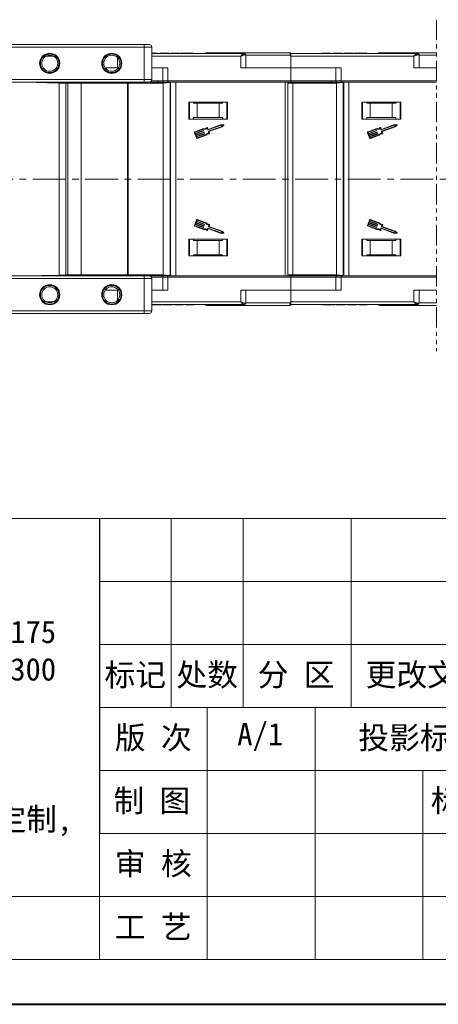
# Model space of a CAD drawing. Header units: millimetres. Extents: x 3698 to 5159, y 261 to 1294.
# Tile 13 of 46: x 4484 to 4646, y 261 to 641. Entities that reach past the tile are written whole.
import ezdxf

# ---------------------------------------------------------------- set-up
doc = ezdxf.new("R2010")
doc.units = ezdxf.units.MM
doc.linetypes.add('CENTERX2', pattern=[20.32, 12.7, -2.54, 2.54, -2.54])
doc.linetypes.add('PHANTOM2', pattern=[31.75, 15.875, -3.175, 3.175, -3.175, 3.175, -3.175])
doc.layers.add('标注线', color=7, linetype='Continuous', lineweight=15)
doc.styles.add('样式 6', font='仿宋_GB2312.ttf')

msp = doc.modelspace()

# ---------------------------------------------------------------- linework, layer by layer
at = {"color": 3, "linetype": 'PHANTOM2', "lineweight": 9, "ltscale": 0.5}
msp.add_line((4645.581, 641.483), (4645.58, 513.296), dxfattribs=at)
at = {"color": 7, "linetype": 'Continuous', "lineweight": 15}
for p, q in [((4532.425, 631.871), (4479.885, 631.871)), ((4479.885, 630.871), (4532.425, 630.871)), ((4532.425, 630.871), (4532.425, 631.871)), ((4532.425, 630.871), (4532.425, 618.371)), ((4535.425, 630.871), (4532.425, 630.871)), ((4535.425, 618.371), (4535.425, 630.871)), ((4570.912, 628.371), (4535.425, 628.371)), ((4535.878, 628.371), (4535.878, 628.571)), ((4537.429, 628.371), (4537.429, 628.571)), ((4537.539, 628.371), (4537.539, 628.571)), ((4538.564, 628.371), (4538.564, 628.571)), ((4539.526, 628.571), (4538.564, 628.571)), ((4539.526, 628.571), (4539.526, 628.371)), ((4541.641, 628.571), (4539.526, 628.571)), ((4541.641, 628.371), (4541.641, 628.571)), ((4541.962, 628.571), (4541.641, 628.571)), ((4541.962, 628.371), (4541.962, 628.571)), ((4546.321, 628.571), (4542.795, 628.571)), ((4542.795, 628.371), (4542.795, 628.571)), ((4546.321, 628.571), (4546.321, 628.371)), ((4546.833, 628.371), (4546.833, 628.571)), ((4549.212, 628.571), (4549.212, 628.371)), ((4551.577, 628.371), (4551.577, 628.571)), ((4588.855, 628.721), (4588.855, 628.721)), ((4637.912, 628.371), (4589.205, 628.371)), ((4601.333, 628.371), (4601.333, 628.571)), ((4602.878, 628.371), (4602.878, 628.571)), ((4604.429, 628.371), (4604.429, 628.571)), ((4604.539, 628.371), (4604.539, 628.571)), ((4606.526, 628.571), (4605.564, 628.571)), ((4605.564, 628.371), (4605.564, 628.571)), ((4606.526, 628.571), (4606.526, 628.371)), ((4608.641, 628.571), (4606.526, 628.571)), ((4608.641, 628.371), (4608.641, 628.571)), ((4608.962, 628.571), (4608.641, 628.571)), ((4608.962, 628.371), (4608.962, 628.571)), ((4613.321, 628.571), (4609.795, 628.571)), ((4609.795, 628.371), (4609.795, 628.571)), ((4613.321, 628.571), (4613.321, 628.371)), ((4613.833, 628.371), (4613.833, 628.571)), ((4616.212, 628.571), (4616.212, 628.371)), ((4618.577, 628.371), (4618.577, 628.571)), ((4494.495, 627.371), (4497.356, 627.371)), ((4522.205, 622.871), (4522.205, 626.722)), ((4535.425, 627.371), (4569.794, 627.371)), ((4569.794, 627.371), (4569.794, 622.871)), ((4571.794, 627.871), (4571.284, 627.871)), ((4571.794, 622.871), (4571.794, 627.871)), ((4588.971, 627.721), (4571.794, 627.721)), ((4589.205, 627.371), (4588.971, 627.721)), ((4589.205, 627.371), (4636.794, 627.371)), ((4589.205, 622.871), (4589.205, 627.371)), ((4636.794, 627.371), (4636.794, 622.871)), ((4638.794, 627.871), (4638.284, 627.871)), ((4638.794, 622.871), (4638.794, 627.871)), ((4645.581, 627.721), (4638.794, 627.721)), ((4517.367, 622.871), (4522.205, 622.871)), ((4522.484, 622.871), (4522.205, 622.871)), ((4522.205, 622.871), (4522.205, 622.521)), ((4541.617, 622.871), (4535.425, 622.871)), ((4539.617, 622.871), (4539.617, 617.871)), ((4541.617, 617.871), (4541.617, 622.871)), ((4569.794, 622.871), (4589.205, 622.871)), ((4608.617, 622.871), (4589.205, 622.871)), ((4589.205, 622.871), (4589.205, 617.871)), ((4606.617, 622.871), (4606.617, 617.871)), ((4608.617, 617.871), (4608.617, 622.871)), ((4636.794, 622.871), (4645.581, 622.871)), ((4532.425, 618.371), (4441.425, 618.371)), ((4532.425, 617.371), (4441.425, 617.371)), ((4486.166, 617.371), (4499.575, 616.995)), ((4486.988, 617.348), (4486.988, 617.371)), ((4487.466, 617.371), (4487.488, 617.369)), ((4487.668, 617.352), (4487.488, 617.369)), ((4487.488, 617.334), (4487.488, 617.369)), ((4488.022, 617.319), (4487.668, 617.352)), ((4487.668, 617.352), (4487.668, 617.329)), ((4499.575, 616.995), (4499.575, 579.871)), ((4502.187, 616.921), (4499.575, 616.995)), ((4502.187, 579.871), (4502.187, 616.921)), ((4502.187, 616.921), (4502.933, 616.921)), ((4502.933, 616.921), (4502.933, 579.871)), ((4508.035, 616.921), (4502.933, 616.921)), ((4508.035, 579.871), (4508.035, 616.921)), ((4526.071, 616.921), (4508.035, 616.921)), ((4519.996, 617.371), (4519.996, 616.921)), ((4520.996, 616.921), (4520.996, 617.371)), ((4526.071, 579.871), (4526.071, 616.921)), ((4526.3, 616.921), (4526.071, 616.921)), ((4526.3, 579.871), (4526.3, 616.921)), ((4539.866, 616.921), (4526.3, 616.921)), ((4527.696, 616.921), (4527.696, 617.371)), ((4527.996, 616.921), (4527.996, 617.371)), ((4531.81, 616.974), (4529.944, 616.921)), ((4531.81, 616.974), (4532.556, 616.995)), ((4531.81, 616.921), (4531.81, 616.974)), ((4535.425, 618.371), (4532.425, 618.371)), ((4532.425, 617.371), (4532.425, 618.371)), ((4544.109, 617.319), (4532.556, 616.995)), ((4532.556, 616.995), (4532.556, 616.921)), ((4539.617, 617.871), (4535.291, 617.871)), ((4541.617, 617.871), (4539.617, 617.871)), ((4542.465, 617.165), (4539.866, 616.921)), ((4539.866, 579.871), (4539.866, 616.921)), ((4589.205, 617.871), (4541.617, 617.871)), ((4541.617, 617.871), (4541.617, 617.371)), ((4541.617, 617.371), (4589.205, 617.371)), ((4542.667, 617.184), (4542.465, 617.165)), ((4542.465, 617.165), (4542.465, 579.871)), ((4544.665, 617.371), (4542.667, 617.184)), ((4542.667, 617.184), (4542.667, 579.871)), ((4544.665, 579.871), (4544.665, 617.371)), ((4586.996, 617.371), (4586.996, 579.871)), ((4587.996, 579.871), (4587.996, 617.371)), ((4589.956, 616.921), (4587.996, 616.921)), ((4589.205, 617.871), (4589.205, 617.371)), ((4606.617, 617.871), (4589.205, 617.871)), ((4589.956, 579.871), (4589.956, 616.921)), ((4606.866, 616.921), (4589.956, 616.921)), ((4594.696, 616.921), (4594.696, 617.371)), ((4594.996, 616.921), (4594.996, 617.371)), ((4598.81, 616.974), (4596.944, 616.921)), ((4598.81, 616.974), (4599.556, 616.995)), ((4598.81, 616.921), (4598.81, 616.974)), ((4611.109, 617.319), (4599.556, 616.995)), ((4599.556, 616.995), (4599.556, 616.921)), ((4608.617, 617.871), (4606.617, 617.871)), ((4609.465, 617.165), (4606.866, 616.921)), ((4606.866, 579.871), (4606.866, 616.921)), ((4645.581, 617.871), (4608.617, 617.871)), ((4608.617, 617.871), (4608.617, 617.371)), ((4608.617, 617.371), (4645.581, 617.371)), ((4609.667, 617.184), (4609.465, 617.165)), ((4609.465, 617.165), (4609.465, 579.871)), ((4611.665, 617.371), (4609.667, 617.184)), ((4609.667, 617.184), (4609.667, 579.871)), ((4611.665, 579.871), (4611.665, 617.371)), ((4564.705, 609.571), (4549.705, 609.571)), ((4549.705, 609.571), (4549.705, 603.071)), ((4549.955, 603.071), (4549.955, 609.571)), ((4551.592, 609.171), (4551.592, 609.571)), ((4562.819, 609.571), (4562.819, 609.171)), ((4564.455, 609.571), (4564.455, 603.071)), ((4564.705, 603.071), (4564.705, 609.571)), ((4631.705, 609.571), (4616.705, 609.571)), ((4616.705, 609.571), (4616.705, 603.071)), ((4616.955, 603.071), (4616.955, 609.571)), ((4618.592, 609.171), (4618.592, 609.571)), ((4629.819, 609.571), (4629.819, 609.171)), ((4631.455, 609.571), (4631.455, 603.071)), ((4631.705, 603.071), (4631.705, 609.571)), ((4551.592, 609.171), (4552.955, 609.171)), ((4552.955, 609.171), (4552.955, 603.671)), ((4561.455, 609.171), (4552.955, 609.171)), ((4561.455, 603.671), (4561.455, 609.171)), ((4561.455, 609.171), (4562.819, 609.171)), ((4618.592, 609.171), (4619.955, 609.171)), ((4619.955, 609.171), (4619.955, 603.671)), ((4628.455, 609.171), (4619.955, 609.171)), ((4628.455, 603.671), (4628.455, 609.171)), ((4628.455, 609.171), (4629.819, 609.171)), ((4549.705, 603.071), (4564.705, 603.071)), ((4551.592, 603.671), (4551.592, 603.071)), ((4552.955, 603.671), (4551.592, 603.671)), ((4561.455, 603.671), (4552.955, 603.671)), ((4562.819, 603.671), (4561.455, 603.671)), ((4562.819, 603.071), (4562.819, 603.671)), ((4616.705, 603.071), (4631.705, 603.071)), ((4618.592, 603.671), (4618.592, 603.071)), ((4619.955, 603.671), (4618.592, 603.671)), ((4628.455, 603.671), (4619.955, 603.671)), ((4629.819, 603.671), (4628.455, 603.671)), ((4629.819, 603.071), (4629.819, 603.671)), ((4551.916, 597.793), (4552.668, 595.737)), ((4555.477, 599.385), (4552.08, 598.144)), ((4552.213, 597.513), (4552.088, 597.855)), ((4552.142, 597.972), (4555.486, 599.194)), ((4555.318, 598.647), (4552.213, 597.513)), ((4552.276, 597.341), (4555.381, 598.476)), ((4555.537, 598.048), (4552.432, 596.913)), ((4552.495, 596.742), (4555.6, 597.876)), ((4555.408, 598.534), (4555.377, 598.62)), ((4555.627, 597.935), (4555.596, 598.02)), ((4556.839, 599.517), (4557.081, 598.854)), ((4557.19, 599.088), (4556.964, 599.708)), ((4557.14, 598.827), (4562.301, 600.713)), ((4562.273, 600.897), (4557.249, 599.061)), ((4557.3, 598.255), (4557.542, 597.593)), ((4562.488, 600.199), (4557.328, 598.313)), ((4557.519, 598.189), (4562.586, 600.04)), ((4557.761, 597.526), (4557.519, 598.189)), ((4563.223, 600.848), (4562.273, 600.897)), ((4562.301, 600.713), (4562.999, 600.677)), ((4562.999, 600.677), (4562.488, 600.199)), ((4562.586, 600.04), (4563.281, 600.69)), ((4618.916, 597.793), (4619.668, 595.737)), ((4622.477, 599.385), (4619.08, 598.144)), ((4619.213, 597.513), (4619.088, 597.855)), ((4619.142, 597.972), (4622.486, 599.194)), ((4622.318, 598.647), (4619.213, 597.513)), ((4619.276, 597.341), (4622.381, 598.476)), ((4622.537, 598.048), (4619.432, 596.913)), ((4619.495, 596.742), (4622.6, 597.876)), ((4622.408, 598.534), (4622.377, 598.62)), ((4622.627, 597.935), (4622.596, 598.02)), ((4623.839, 599.517), (4624.081, 598.854)), ((4624.19, 599.088), (4623.964, 599.708)), ((4624.14, 598.827), (4629.301, 600.713)), ((4629.273, 600.897), (4624.249, 599.061)), ((4624.3, 598.255), (4624.542, 597.593)), ((4629.488, 600.199), (4624.328, 598.313)), ((4624.519, 598.189), (4629.586, 600.04)), ((4624.761, 597.526), (4624.519, 598.189)), ((4630.223, 600.848), (4629.273, 600.897)), ((4629.301, 600.713), (4629.999, 600.677)), ((4629.999, 600.677), (4629.488, 600.199)), ((4629.586, 600.04), (4630.281, 600.69)), ((4552.432, 596.913), (4552.276, 597.341)), ((4552.651, 596.313), (4552.495, 596.742)), ((4555.756, 597.448), (4552.651, 596.313)), ((4552.714, 596.142), (4555.819, 597.277)), ((4552.839, 595.799), (4552.714, 596.142)), ((4556.3, 596.967), (4552.956, 595.745)), ((4553.019, 595.574), (4556.416, 596.815)), ((4555.846, 597.335), (4555.815, 597.421)), ((4619.432, 596.913), (4619.276, 597.341)), ((4619.651, 596.313), (4619.495, 596.742)), ((4622.756, 597.448), (4619.651, 596.313)), ((4619.714, 596.142), (4622.819, 597.277)), ((4619.839, 595.799), (4619.714, 596.142)), ((4623.3, 596.967), (4619.956, 595.745)), ((4620.019, 595.574), (4623.416, 596.815)), ((4622.846, 597.335), (4622.815, 597.421)), ((4499.575, 579.871), (4499.575, 542.748)), ((4502.187, 542.821), (4502.187, 579.871)), ((4502.933, 579.871), (4502.933, 542.821)), ((4508.035, 542.821), (4508.035, 579.871)), ((4526.071, 542.821), (4526.071, 579.871)), ((4526.3, 542.821), (4526.3, 579.871)), ((4539.866, 542.821), (4539.866, 579.871)), ((4542.465, 579.871), (4542.465, 542.578)), ((4542.667, 579.871), (4542.667, 542.559)), ((4544.665, 542.371), (4544.665, 579.871)), ((4586.996, 579.871), (4586.996, 542.371)), ((4587.996, 542.371), (4587.996, 579.871)), ((4589.956, 542.821), (4589.956, 579.871)), ((4606.866, 542.821), (4606.866, 579.871)), ((4609.465, 579.871), (4609.465, 542.578)), ((4609.667, 579.871), (4609.667, 542.559)), ((4611.665, 542.371), (4611.665, 579.871)), ((4552.668, 564.006), (4551.916, 561.95)), ((4552.839, 563.943), (4552.714, 563.6)), ((4552.714, 563.6), (4555.819, 562.466)), ((4556.3, 562.776), (4552.956, 563.997)), ((4556.416, 562.928), (4553.019, 564.169)), ((4619.668, 564.006), (4618.916, 561.95)), ((4619.839, 563.943), (4619.714, 563.6)), ((4619.714, 563.6), (4622.819, 562.466)), ((4623.3, 562.776), (4619.956, 563.997)), ((4623.416, 562.928), (4620.019, 564.169)), ((4552.08, 561.599), (4555.477, 560.358)), ((4552.213, 562.23), (4552.088, 561.887)), ((4552.142, 561.77), (4555.486, 560.549)), ((4555.318, 561.095), (4552.213, 562.23)), ((4552.432, 562.83), (4552.276, 562.401)), ((4552.276, 562.401), (4555.381, 561.267)), ((4555.537, 561.695), (4552.432, 562.83)), ((4552.651, 563.429), (4552.495, 563.001)), ((4552.495, 563.001), (4555.6, 561.866)), ((4555.756, 562.295), (4552.651, 563.429)), ((4555.408, 561.208), (4555.377, 561.123)), ((4555.627, 561.808), (4555.596, 561.722)), ((4555.846, 562.408), (4555.815, 562.322)), ((4556.839, 560.226), (4557.081, 560.888)), ((4556.964, 560.034), (4557.19, 560.654)), ((4557.14, 560.915), (4562.301, 559.03)), ((4557.249, 560.681), (4562.273, 558.846)), ((4557.3, 561.488), (4557.542, 562.15)), ((4562.488, 559.544), (4557.328, 561.429)), ((4557.519, 561.554), (4557.761, 562.216)), ((4562.586, 559.702), (4557.519, 561.554)), ((4619.08, 561.599), (4622.477, 560.358)), ((4619.213, 562.23), (4619.088, 561.887)), ((4619.142, 561.77), (4622.486, 560.549)), ((4622.318, 561.095), (4619.213, 562.23)), ((4619.432, 562.83), (4619.276, 562.401)), ((4619.276, 562.401), (4622.381, 561.267)), ((4622.537, 561.695), (4619.432, 562.83)), ((4619.651, 563.429), (4619.495, 563.001)), ((4619.495, 563.001), (4622.6, 561.866)), ((4622.756, 562.295), (4619.651, 563.429)), ((4622.408, 561.208), (4622.377, 561.123)), ((4622.627, 561.808), (4622.596, 561.722)), ((4622.846, 562.408), (4622.815, 562.322)), ((4623.839, 560.226), (4624.081, 560.888)), ((4623.964, 560.034), (4624.19, 560.654)), ((4624.14, 560.915), (4629.301, 559.03)), ((4624.249, 560.681), (4629.273, 558.846)), ((4624.3, 561.488), (4624.542, 562.15)), ((4629.488, 559.544), (4624.328, 561.429)), ((4624.519, 561.554), (4624.761, 562.216)), ((4629.586, 559.702), (4624.519, 561.554)), ((4564.705, 556.671), (4549.705, 556.671)), ((4549.705, 556.671), (4549.705, 550.171)), ((4549.955, 550.171), (4549.955, 556.671)), ((4551.592, 556.671), (4551.592, 556.071)), ((4551.592, 556.071), (4552.955, 556.071)), ((4552.955, 556.071), (4552.955, 550.571)), ((4552.955, 556.071), (4561.455, 556.071)), ((4561.455, 550.571), (4561.455, 556.071)), ((4561.455, 556.071), (4562.819, 556.071)), ((4562.273, 558.846), (4563.223, 558.895)), ((4562.301, 559.03), (4562.999, 559.066)), ((4562.999, 559.066), (4562.488, 559.544)), ((4563.281, 559.052), (4562.586, 559.702)), ((4562.819, 556.071), (4562.819, 556.671)), ((4564.455, 556.671), (4564.455, 550.171)), ((4564.705, 550.171), (4564.705, 556.671)), ((4631.705, 556.671), (4616.705, 556.671)), ((4616.705, 556.671), (4616.705, 550.171)), ((4616.955, 550.171), (4616.955, 556.671)), ((4618.592, 556.671), (4618.592, 556.071)), ((4618.592, 556.071), (4619.955, 556.071)), ((4619.955, 556.071), (4619.955, 550.571)), ((4619.955, 556.071), (4628.455, 556.071)), ((4628.455, 550.571), (4628.455, 556.071)), ((4628.455, 556.071), (4629.819, 556.071)), ((4629.273, 558.846), (4630.223, 558.895)), ((4629.301, 559.03), (4629.999, 559.066)), ((4629.999, 559.066), (4629.488, 559.544)), ((4630.281, 559.052), (4629.586, 559.702)), ((4629.819, 556.071), (4629.819, 556.671)), ((4631.455, 556.671), (4631.455, 550.171)), ((4631.705, 550.171), (4631.705, 556.671)), ((4549.705, 550.171), (4564.705, 550.171)), ((4552.955, 550.571), (4551.592, 550.571)), ((4551.592, 550.171), (4551.592, 550.571)), ((4552.955, 550.571), (4561.455, 550.571)), ((4562.819, 550.571), (4561.455, 550.571)), ((4562.819, 550.571), (4562.819, 550.171)), ((4616.705, 550.171), (4631.705, 550.171)), ((4619.955, 550.571), (4618.592, 550.571)), ((4618.592, 550.171), (4618.592, 550.571)), ((4619.955, 550.571), (4628.455, 550.571)), ((4629.819, 550.571), (4628.455, 550.571)), ((4629.819, 550.571), (4629.819, 550.171)), ((4441.425, 542.371), (4532.425, 542.371)), ((4441.425, 541.371), (4532.425, 541.371)), ((4499.575, 542.748), (4486.166, 542.371)), ((4486.988, 542.371), (4486.988, 542.394)), ((4487.488, 542.373), (4487.466, 542.371)), ((4487.488, 542.373), (4487.488, 542.408)), ((4487.488, 542.373), (4487.668, 542.39)), ((4487.668, 542.39), (4488.022, 542.423)), ((4487.668, 542.413), (4487.668, 542.39)), ((4499.575, 542.748), (4502.187, 542.821)), ((4502.933, 542.821), (4502.187, 542.821)), ((4502.933, 542.821), (4508.035, 542.821)), ((4508.035, 542.821), (4526.071, 542.821)), ((4519.996, 542.821), (4519.996, 542.371)), ((4520.996, 542.371), (4520.996, 542.821)), ((4526.071, 542.821), (4526.3, 542.821)), ((4526.3, 542.821), (4539.866, 542.821)), ((4527.696, 542.371), (4527.696, 542.821)), ((4527.996, 542.371), (4527.996, 542.821)), ((4529.944, 542.821), (4531.81, 542.769)), ((4531.81, 542.769), (4531.81, 542.821)), ((4532.556, 542.748), (4531.81, 542.769)), ((4532.425, 541.371), (4532.425, 542.371)), ((4532.425, 541.371), (4532.425, 528.871)), ((4532.425, 541.371), (4535.425, 541.371)), ((4532.556, 542.821), (4532.556, 542.748)), ((4532.556, 542.748), (4544.109, 542.423)), ((4535.291, 541.871), (4539.617, 541.871)), ((4535.425, 528.871), (4535.425, 541.371)), ((4539.617, 541.871), (4539.617, 536.871)), ((4539.617, 541.871), (4541.617, 541.871)), ((4539.866, 542.821), (4542.465, 542.578)), ((4541.617, 541.871), (4541.617, 542.371)), ((4589.205, 542.371), (4541.617, 542.371)), ((4541.617, 536.871), (4541.617, 541.871)), ((4541.617, 541.871), (4589.205, 541.871)), ((4542.465, 542.578), (4542.667, 542.559)), ((4542.667, 542.559), (4544.665, 542.371)), ((4587.996, 542.821), (4589.956, 542.821)), ((4589.205, 541.871), (4589.205, 542.371)), ((4589.205, 541.871), (4589.205, 536.871)), ((4589.205, 541.871), (4606.617, 541.871)), ((4589.956, 542.821), (4606.866, 542.821)), ((4594.696, 542.371), (4594.696, 542.821)), ((4594.996, 542.371), (4594.996, 542.821)), ((4596.944, 542.821), (4598.81, 542.769)), ((4598.81, 542.769), (4598.81, 542.821)), ((4599.556, 542.748), (4598.81, 542.769)), ((4599.556, 542.821), (4599.556, 542.748)), ((4599.556, 542.748), (4611.109, 542.423)), ((4606.617, 541.871), (4606.617, 536.871)), ((4606.617, 541.871), (4608.617, 541.871)), ((4606.866, 542.821), (4609.465, 542.578)), ((4608.617, 541.871), (4608.617, 542.371)), ((4645.58, 542.371), (4608.617, 542.371)), ((4608.617, 536.871), (4608.617, 541.871)), ((4608.617, 541.871), (4645.58, 541.871)), ((4609.465, 542.578), (4609.667, 542.559)), ((4609.667, 542.559), (4611.665, 542.371)), ((4522.205, 536.871), (4517.367, 536.871)), ((4522.205, 537.222), (4522.205, 536.871)), ((4522.205, 536.871), (4522.484, 536.871)), ((4522.205, 533.021), (4522.205, 536.871)), ((4535.425, 536.871), (4541.617, 536.871)), ((4589.205, 536.871), (4569.794, 536.871)), ((4569.794, 536.871), (4569.794, 532.371)), ((4571.794, 531.871), (4571.794, 536.871)), ((4589.205, 532.371), (4589.205, 536.871)), ((4589.205, 536.871), (4608.617, 536.871)), ((4645.58, 536.871), (4636.794, 536.871)), ((4636.794, 536.871), (4636.794, 532.371)), ((4638.794, 531.871), (4638.794, 536.871)), ((4497.356, 532.371), (4494.495, 532.371)), ((4569.794, 532.371), (4535.425, 532.371)), ((4535.425, 531.371), (4570.912, 531.371)), ((4536.89, 531.371), (4536.89, 531.171)), ((4539.269, 531.171), (4539.269, 531.371)), ((4539.782, 531.171), (4539.782, 531.371)), ((4543.308, 531.171), (4539.782, 531.171)), ((4543.308, 531.371), (4543.308, 531.171)), ((4544.141, 531.171), (4544.141, 531.371)), ((4544.462, 531.171), (4544.141, 531.171)), ((4544.462, 531.171), (4544.462, 531.371)), ((4546.577, 531.171), (4544.462, 531.171)), ((4546.577, 531.171), (4546.577, 531.371)), ((4547.539, 531.171), (4546.577, 531.171)), ((4547.539, 531.371), (4547.539, 531.171)), ((4548.564, 531.371), (4548.564, 531.171)), ((4548.673, 531.371), (4548.673, 531.171)), ((4550.225, 531.371), (4550.225, 531.171)), ((4551.769, 531.171), (4551.769, 531.371)), ((4571.284, 531.871), (4571.794, 531.871)), ((4571.794, 532.021), (4588.971, 532.021)), ((4588.855, 531.021), (4588.855, 531.021)), ((4588.971, 532.021), (4589.205, 532.371)), ((4636.794, 532.371), (4589.205, 532.371)), ((4589.205, 531.373), (4589.205, 531.371)), ((4589.205, 531.371), (4637.912, 531.371)), ((4601.526, 531.371), (4601.526, 531.171)), ((4603.89, 531.371), (4603.89, 531.171)), ((4606.269, 531.171), (4606.269, 531.371)), ((4606.782, 531.171), (4606.782, 531.371)), ((4610.308, 531.171), (4606.782, 531.171)), ((4610.308, 531.371), (4610.308, 531.171)), ((4611.141, 531.171), (4611.141, 531.371)), ((4611.462, 531.171), (4611.141, 531.171)), ((4611.462, 531.171), (4611.462, 531.371)), ((4613.577, 531.171), (4611.462, 531.171)), ((4613.577, 531.171), (4613.577, 531.371)), ((4614.539, 531.171), (4613.577, 531.171)), ((4614.539, 531.371), (4614.539, 531.171)), ((4615.564, 531.371), (4615.564, 531.171)), ((4615.673, 531.371), (4615.673, 531.171)), ((4617.225, 531.371), (4617.225, 531.171)), ((4618.769, 531.171), (4618.769, 531.371)), ((4638.284, 531.871), (4638.794, 531.871)), ((4638.794, 532.021), (4645.58, 532.021)), ((4532.425, 528.871), (4479.885, 528.871)), ((4479.885, 527.871), (4532.425, 527.871)), ((4532.425, 528.871), (4535.425, 528.871)), ((4532.425, 527.871), (4532.425, 528.871))]:
    msp.add_line(p, q, dxfattribs=at)
at = {"color": 1, "linetype": 'CENTERX2', "lineweight": 13}
msp.add_line((5010.038, 579.871), (4173.987, 579.871), dxfattribs=at)
at = {"color": 7, "lineweight": 13}
for p, q in [((4362.021, 448.549), (5141.182, 448.549)), ((4515.113, 278.119), (4515.113, 448.549)), ((3784.699, 278.119), (4515.113, 278.119)), ((4515.113, 278.119), (5141.182, 278.119))]:
    msp.add_line(p, q, dxfattribs=at)
at = {"color": 7}
msp.add_line((4515.113, 448.549), (4515.113, 326.813), dxfattribs=at)
at = {"color": 7, "lineweight": 15}
for p, q in [((4542.938, 448.549), (4542.938, 375.508)), ((4570.763, 448.549), (4570.763, 375.508)), ((4612.501, 448.549), (4612.501, 375.508)), ((4515.113, 424.202), (4765.54, 424.202)), ((4515.113, 399.855), (4765.54, 399.855)), ((4515.113, 375.508), (4765.54, 375.508)), ((4556.851, 375.508), (4556.851, 278.119)), ((4598.589, 375.508), (4598.589, 278.119)), ((4515.113, 351.161), (4929.014, 351.161)), ((4640.327, 351.161), (4640.327, 278.119)), ((4515.113, 326.813), (4765.54, 326.813)), ((3784.699, 302.466), (4515.113, 302.466)), ((4515.113, 302.466), (4765.54, 302.466))]:
    msp.add_line(p, q, dxfattribs=at)
at = {"color": 7, "lineweight": 40}
msp.add_line((3697.745, 260.728), (5158.573, 260.728), dxfattribs=at)
at = {"color": 7, "linetype": 'Continuous', "lineweight": 15}
for centre, radius in [((4495.925, 624.621), 3.9), ((4519.925, 624.621), 3.9), ((4495.925, 624.621), 3.1), ((4519.925, 624.621), 3.1), ((4495.925, 535.121), 3.9), ((4495.925, 535.121), 3.1), ((4519.925, 535.121), 3.9), ((4519.925, 535.121), 3.1)]:
    msp.add_circle(centre, radius, dxfattribs=at)
for centre, radius, start, end in [((4534.425, 630.871), 1, 0, 90), ((4556.705, 627.721), 1, 90, 139.04573), ((4570.837, 627.927), 0.451, 352.91869, 80.47981), ((4571.294, 627.871), 0.5, 360, 90), ((4588.855, 628.371), 0.35, 0.00041, 90.00191), ((4623.705, 627.721), 1, 90, 139.04573), ((4637.837, 627.927), 0.451, 352.91869, 80.47981), ((4638.294, 627.871), 0.5, 360, 90), ((4624.749, 560.794), 75.89, 117.92809, 118.12821), ((4534.425, 618.371), 1, 270, 0), ((4538.134, 617.871), 0.5, 180, 270), ((4540.117, 617.871), 0.5, 180, 270), ((4605.134, 617.871), 0.5, 180, 270), ((4607.117, 617.871), 0.5, 180, 270), ((4552.173, 597.887), 0.274, 110.07046, 200.07046), ((4552.173, 597.887), 0.0912, 110.07046, 200.07046), ((4555.334, 598.604), 0.0456, 20.07046, 110.07046), ((4555.365, 598.519), 0.0456, 290.07046, 20.07046), ((4555.845, 600.689), 1.355, 254.2528, 315.58546), ((4555.845, 600.689), 1.538, 256.51116, 310.30711), ((4555.553, 598.005), 0.0456, 20.07046, 110.07046), ((4555.584, 597.919), 0.0456, 290.07046, 20.07046), ((4556.878, 599.677), 0.0912, 20.07046, 135.58546), ((4557.124, 598.87), 0.0456, 200.07046, 290.07046), ((4557.233, 599.104), 0.0456, 200.07046, 290.07046), ((4557.343, 598.27), 0.0456, 110.07046, 200.07046), ((4563.218, 600.757), 0.0912, 313.09192, 87.049), ((4619.173, 597.887), 0.274, 110.07046, 200.07046), ((4619.173, 597.887), 0.0912, 110.07046, 200.07046), ((4622.334, 598.604), 0.0456, 20.07046, 110.07046), ((4622.365, 598.519), 0.0456, 290.07046, 20.07046), ((4622.845, 600.689), 1.355, 254.2528, 315.58546), ((4622.845, 600.689), 1.538, 256.51116, 310.30711), ((4622.553, 598.005), 0.0456, 20.07046, 110.07046), ((4622.584, 597.919), 0.0456, 290.07046, 20.07046), ((4623.878, 599.677), 0.0912, 20.07046, 135.58546), ((4624.124, 598.87), 0.0456, 200.07046, 290.07046), ((4624.233, 599.104), 0.0456, 200.07046, 290.07046), ((4624.343, 598.27), 0.0456, 110.07046, 200.07046), ((4630.218, 600.757), 0.0912, 313.09192, 87.049), ((4552.925, 595.831), 0.274, 200.07046, 290.07046), ((4552.925, 595.831), 0.0912, 200.07046, 290.07046), ((4555.772, 597.405), 0.0456, 20.07046, 110.07046), ((4555.803, 597.319), 0.0456, 290.07046, 20.07046), ((4557.538, 596.055), 1.538, 89.8338, 143.62975), ((4557.538, 596.055), 1.355, 84.55545, 145.88812), ((4557.675, 597.495), 0.0912, 264.55545, 20.07046), ((4619.925, 595.831), 0.274, 200.07046, 290.07046), ((4619.925, 595.831), 0.0912, 200.07046, 290.07046), ((4622.772, 597.405), 0.0456, 20.07046, 110.07046), ((4622.803, 597.319), 0.0456, 290.07046, 20.07046), ((4624.538, 596.055), 1.538, 89.8338, 143.62975), ((4624.538, 596.055), 1.355, 84.55545, 145.88812), ((4624.675, 597.495), 0.0912, 264.55545, 20.07046), ((4552.925, 563.912), 0.274, 69.92954, 159.92954), ((4552.925, 563.912), 0.0912, 69.92954, 159.92954), ((4619.925, 563.912), 0.274, 69.92954, 159.92954), ((4619.925, 563.912), 0.0912, 69.92954, 159.92954), ((4552.173, 561.856), 0.274, 159.92954, 249.92954), ((4552.173, 561.856), 0.0912, 159.92954, 249.92954), ((4555.334, 561.138), 0.0456, 249.92954, 339.92954), ((4555.365, 561.224), 0.0456, 339.92954, 69.92954), ((4555.845, 559.053), 1.355, 44.41454, 105.7472), ((4555.845, 559.053), 1.538, 49.69289, 103.48884), ((4555.553, 561.738), 0.0456, 249.92954, 339.92954), ((4555.584, 561.824), 0.0456, 339.92954, 69.92954), ((4555.772, 562.338), 0.0456, 249.92954, 339.92954), ((4555.803, 562.423), 0.0456, 339.92954, 69.92954), ((4557.538, 563.688), 1.538, 216.37025, 270.1662), ((4557.538, 563.688), 1.355, 214.11188, 275.44455), ((4556.878, 560.066), 0.0912, 224.41454, 339.92954), ((4557.124, 560.872), 0.0456, 69.92954, 159.92954), ((4557.233, 560.639), 0.0456, 69.92954, 159.92954), ((4557.343, 561.472), 0.0456, 159.92954, 249.92954), ((4557.675, 562.248), 0.0912, 339.92954, 95.44455), ((4619.173, 561.856), 0.274, 159.92954, 249.92954), ((4619.173, 561.856), 0.0912, 159.92954, 249.92954), ((4622.334, 561.138), 0.0456, 249.92954, 339.92954), ((4622.365, 561.224), 0.0456, 339.92954, 69.92954), ((4622.845, 559.053), 1.355, 44.41454, 105.7472), ((4622.845, 559.053), 1.538, 49.69289, 103.48884), ((4622.553, 561.738), 0.0456, 249.92954, 339.92954), ((4622.584, 561.824), 0.0456, 339.92954, 69.92954), ((4622.772, 562.338), 0.0456, 249.92954, 339.92954), ((4622.803, 562.423), 0.0456, 339.92954, 69.92954), ((4624.538, 563.688), 1.538, 216.37025, 270.1662), ((4624.538, 563.688), 1.355, 214.11188, 275.44455), ((4623.878, 560.066), 0.0912, 224.41454, 339.92954), ((4624.124, 560.872), 0.0456, 69.92954, 159.92954), ((4624.233, 560.639), 0.0456, 69.92954, 159.92954), ((4624.343, 561.472), 0.0456, 159.92954, 249.92954), ((4624.675, 562.248), 0.0912, 339.92954, 95.44455), ((4563.218, 558.986), 0.0912, 272.951, 46.90808), ((4630.218, 558.986), 0.0912, 272.951, 46.90808), ((4534.425, 541.371), 1, 0, 90), ((4540.117, 541.871), 0.5, 90, 180), ((4607.117, 541.871), 0.5, 90, 180), ((4556.705, 532.021), 1, 221.2946, 270), ((4570.837, 531.816), 0.451, 279.5202, 7.08135), ((4571.294, 531.871), 0.5, 270, 360), ((4588.855, 531.371), 0.35, 269.99809, 359.99959), ((4624.749, 598.948), 75.89, 241.87179, 242.07191), ((4623.705, 532.021), 1, 221.2946, 270), ((4637.837, 531.816), 0.451, 279.5202, 7.08135), ((4638.294, 531.871), 0.5, 270, 360), ((4534.425, 528.871), 1, 270, 0)]:
    msp.add_arc(centre, radius, start, end, dxfattribs=at)
for points, knots in [([(4534.425, 631.871), (4534.399, 631.871), (4534.357, 631.871), (4534.108, 631.871), (4533.849, 631.871), (4533.531, 631.871), (4533.065, 631.871), (4532.677, 631.871), (4532.425, 631.871)], [0, 0, 0, 0, 0.2394429, 0.3698071, 0.5000001, 0.6303641, 0.7605571, 1, 1, 1, 1]), ([(4535.878, 628.571), (4535.741, 628.571), (4535.586, 628.571), (4535.443, 628.571), (4535.425, 628.571)], [0, 0, 0, 0, 0.8761012, 1, 1, 1, 1]), ([(4537.429, 628.571), (4537.375, 628.571), (4537.267, 628.571), (4536.964, 628.571), (4536.498, 628.571), (4536.112, 628.571), (4535.878, 628.571)], [0, 0, 0, 0, 0.2064605, 0.4135145, 0.6452106, 1, 1, 1, 1]), ([(4549.212, 628.571), (4549.079, 628.571), (4548.675, 628.571), (4548.015, 628.571), (4547.393, 628.571), (4546.968, 628.571), (4546.843, 628.571), (4546.835, 628.571), (4546.833, 628.571)], [0, 0, 0, 0, 0.1021706, 0.3092201, 0.51365, 0.6922749, 0.9324126, 1, 1, 1, 1]), ([(4551.577, 628.571), (4551.574, 628.571), (4551.563, 628.571), (4551.421, 628.571), (4551.03, 628.571), (4550.456, 628.571), (4549.816, 628.571), (4549.395, 628.571), (4549.212, 628.571)], [0, 0, 0, 0, 0.1018882, 0.3073435, 0.4929627, 0.6786474, 0.8607914, 1, 1, 1, 1]), ([(4588.855, 628.721), (4587.542, 628.721), (4584.876, 628.721), (4580.887, 628.721), (4577.244, 628.721), (4574.008, 628.721), (4571.183, 628.721), (4568.522, 628.721), (4565.243, 628.721), (4562.455, 628.721), (4560.253, 628.721), (4558.782, 628.721), (4557.616, 628.721), (4556.845, 628.721), (4556.751, 628.721), (4556.705, 628.721)], [0, 0, 0, 0, 0.077724, 0.157824, 0.2401354, 0.3044544, 0.368763, 0.4344301, 0.5000865, 0.631237, 0.695556, 0.7598646, 0.8421852, 0.9222831, 1, 1, 1, 1]), ([(4569.794, 627.371), (4569.9, 627.494), (4570.111, 627.739), (4570.421, 628.069), (4570.7, 628.319), (4570.844, 628.354), (4570.912, 628.371)], [0, 0, 0, 0, 0.2515188, 0.5017844, 0.7656323, 1, 1, 1, 1]), ([(4588.971, 627.721), (4588.954, 627.778), (4588.917, 627.901), (4588.888, 628.087), (4588.869, 628.269), (4588.857, 628.452), (4588.855, 628.598), (4588.854, 628.701), (4588.855, 628.714), (4588.855, 628.721)], [0, 0, 0, 0, 0.1119973, 0.2448439, 0.3691679, 0.5008987, 0.6875333, 0.8281382, 1, 1, 1, 1]), ([(4589.205, 628.371), (4589.205, 628.36), (4589.205, 628.338), (4589.205, 628.166), (4589.205, 627.981), (4589.205, 627.864), (4589.205, 627.846)], [0, 0, 0, 0, 0.3133566, 0.6267132, 0.9400698, 1, 1, 1, 1]), ([(4602.878, 628.571), (4602.744, 628.571), (4602.44, 628.571), (4601.988, 628.571), (4601.629, 628.571), (4601.375, 628.571), (4601.35, 628.571), (4601.333, 628.571)], [0, 0, 0, 0, 0.15529194, 0.35314526, 0.54324301, 0.704067, 1, 1, 1, 1]), ([(4604.429, 628.571), (4604.375, 628.571), (4604.267, 628.571), (4603.964, 628.571), (4603.498, 628.571), (4603.112, 628.571), (4602.878, 628.571)], [0, 0, 0, 0, 0.2064605, 0.4135145, 0.6452106, 1, 1, 1, 1]), ([(4616.212, 628.571), (4616.079, 628.571), (4615.675, 628.571), (4615.015, 628.571), (4614.393, 628.571), (4613.968, 628.571), (4613.843, 628.571), (4613.835, 628.571), (4613.833, 628.571)], [0, 0, 0, 0, 0.1021706, 0.3092201, 0.51365, 0.6922749, 0.9324126, 1, 1, 1, 1]), ([(4618.577, 628.571), (4618.574, 628.571), (4618.563, 628.571), (4618.421, 628.571), (4618.03, 628.571), (4617.456, 628.571), (4616.816, 628.571), (4616.395, 628.571), (4616.212, 628.571)], [0, 0, 0, 0, 0.1018882, 0.3073435, 0.4929627, 0.6786474, 0.8607914, 1, 1, 1, 1]), ([(4645.581, 628.721), (4645.045, 628.721), (4643.496, 628.721), (4641.008, 628.721), (4638.183, 628.721), (4635.522, 628.721), (4632.243, 628.721), (4629.455, 628.721), (4627.253, 628.721), (4625.782, 628.721), (4624.616, 628.721), (4623.845, 628.721), (4623.751, 628.721), (4623.705, 628.721)], [0.20657934, 0.20657934, 0.20657934, 0.20657934, 0.24013537, 0.30445442, 0.36876305, 0.43443011, 0.50008652, 0.63123697, 0.69555602, 0.75986465, 0.84218523, 0.92228307, 1, 1, 1, 1]), ([(4636.794, 627.371), (4636.9, 627.494), (4637.111, 627.739), (4637.421, 628.069), (4637.7, 628.319), (4637.844, 628.354), (4637.912, 628.371)], [0, 0, 0, 0, 0.2515188, 0.50178442, 0.76563227, 1, 1, 1, 1]), ([(4492.325, 624.621), (4492.374, 625.074), (4492.448, 625.773), (4492.897, 626.612), (4493.362, 627.184), (4493.935, 627.652), (4494.774, 628.086), (4495.925, 628.309), (4497.077, 628.086), (4497.916, 627.652), (4498.489, 627.184), (4498.954, 626.612), (4499.402, 625.773), (4499.477, 625.074), (4499.525, 624.621)], [0, 0, 0, 0, 0.1197215, 0.184837, 0.25, 0.3151155, 0.3802785, 0.5, 0.6197215, 0.684837, 0.75, 0.8151155, 0.8802785, 1, 1, 1, 1]), ([(4499.525, 624.621), (4499.477, 624.169), (4499.402, 623.47), (4498.954, 622.63), (4498.489, 622.059), (4497.916, 621.59), (4497.077, 621.156), (4495.925, 620.934), (4494.774, 621.156), (4493.935, 621.59), (4493.362, 622.058), (4492.897, 622.63), (4492.448, 623.47), (4492.374, 624.169), (4492.325, 624.621)], [0, 0, 0, 0, 0.1197215, 0.184837, 0.25, 0.3151155, 0.3802785, 0.5, 0.6197215, 0.684837, 0.75, 0.8151155, 0.8802785, 1, 1, 1, 1]), ([(4516.325, 624.621), (4516.374, 625.074), (4516.448, 625.773), (4516.897, 626.612), (4517.362, 627.184), (4517.935, 627.652), (4518.774, 628.086), (4519.925, 628.309), (4521.077, 628.086), (4521.916, 627.652), (4522.489, 627.184), (4522.954, 626.612), (4523.402, 625.773), (4523.477, 625.074), (4523.525, 624.621)], [0, 0, 0, 0, 0.1197215, 0.184837, 0.25, 0.3151155, 0.3802785, 0.5, 0.6197215, 0.684837, 0.75, 0.8151155, 0.8802785, 1, 1, 1, 1]), ([(4523.525, 624.621), (4523.477, 624.169), (4523.402, 623.47), (4522.954, 622.63), (4522.489, 622.059), (4521.916, 621.59), (4521.077, 621.156), (4519.925, 620.934), (4518.774, 621.156), (4517.935, 621.59), (4517.362, 622.058), (4516.897, 622.63), (4516.448, 623.47), (4516.374, 624.169), (4516.325, 624.621)], [0, 0, 0, 0, 0.1197215, 0.184837, 0.25, 0.3151155, 0.3802785, 0.5, 0.6197215, 0.684837, 0.75, 0.8151155, 0.8802785, 1, 1, 1, 1]), ([(4571.284, 627.871), (4571.189, 627.861), (4570.98, 627.84), (4570.481, 627.668), (4570.063, 627.488), (4569.794, 627.371)], [0, 0, 0, 0, 0.2270634, 0.5015869, 1, 1, 1, 1]), ([(4638.284, 627.871), (4638.189, 627.861), (4637.98, 627.84), (4637.481, 627.668), (4637.063, 627.488), (4636.794, 627.371)], [0, 0, 0, 0, 0.2270634, 0.5015869, 1, 1, 1, 1]), ([(4534.425, 617.371), (4534.399, 617.371), (4534.357, 617.371), (4534.108, 617.371), (4533.85, 617.371), (4533.531, 617.371), (4533.065, 617.371), (4532.677, 617.371), (4532.425, 617.371)], [0, 0, 0, 0, 0.2394429, 0.3696359, 0.4999999, 0.6301929, 0.7605571, 1, 1, 1, 1]), ([(4534.775, 617.371), (4535.65, 617.371), (4537.542, 617.371), (4539.38, 617.371), (4540.29, 617.371), (4540.304, 617.371)], [0, 0, 0, 0, 0.4587058, 0.9918697, 1, 1, 1, 1]), ([(4540.654, 617.371), (4540.696, 617.371), (4540.845, 617.371), (4541.182, 617.371), (4541.474, 617.371), (4541.617, 617.371)], [0, 0, 0, 0, 0.1658977, 0.5921255, 1, 1, 1, 1]), ([(4589.205, 617.371), (4590.547, 617.371), (4593.271, 617.371), (4597.354, 617.371), (4601.095, 617.371), (4604.396, 617.371), (4606.38, 617.371), (4607.29, 617.371), (4607.304, 617.371)], [0, 0, 0, 0, 0.210038, 0.4265898, 0.6492407, 0.8232797, 0.9973463, 1, 1, 1, 1]), ([(4607.654, 617.371), (4607.696, 617.371), (4607.845, 617.371), (4608.182, 617.371), (4608.474, 617.371), (4608.617, 617.371)], [0, 0, 0, 0, 0.1658977, 0.5921255, 1, 1, 1, 1]), ([(4532.425, 542.371), (4532.677, 542.371), (4533.065, 542.371), (4533.531, 542.371), (4533.849, 542.371), (4534.108, 542.371), (4534.357, 542.371), (4534.399, 542.371), (4534.425, 542.371)], [0, 0, 0, 0, 0.23944295, 0.36963586, 0.49999992, 0.63019291, 0.76055705, 1, 1, 1, 1]), ([(4540.235, 542.371), (4539.299, 542.371), (4537.549, 542.371), (4535.656, 542.371), (4534.775, 542.371)], [0, 0, 0, 0, 0.53504132, 1, 1, 1, 1]), ([(4541.617, 542.371), (4541.474, 542.371), (4541.181, 542.371), (4540.819, 542.371), (4540.649, 542.371), (4540.585, 542.371)], [0, 0, 0, 0, 0.3748158, 0.7664972, 1, 1, 1, 1]), ([(4607.117, 542.371), (4606.217, 542.371), (4604.369, 542.371), (4601.087, 542.371), (4597.356, 542.371), (4593.271, 542.371), (4590.547, 542.371), (4589.205, 542.371)], [0, 0, 0, 0, 0.1671161, 0.3432074, 0.5684235, 0.7875063, 1, 1, 1, 1]), ([(4608.617, 542.371), (4608.474, 542.371), (4608.181, 542.371), (4607.819, 542.371), (4607.649, 542.371), (4607.585, 542.371)], [0, 0, 0, 0, 0.3748158, 0.7664972, 1, 1, 1, 1]), ([(4492.325, 535.121), (4492.374, 535.574), (4492.448, 536.273), (4492.897, 537.112), (4493.362, 537.684), (4493.935, 538.152), (4494.774, 538.586), (4495.925, 538.809), (4497.077, 538.586), (4497.916, 538.152), (4498.489, 537.684), (4498.954, 537.112), (4499.402, 536.273), (4499.477, 535.574), (4499.525, 535.121)], [0, 0, 0, 0, 0.1197215, 0.184837, 0.25, 0.3151155, 0.3802785, 0.5, 0.6197215, 0.684837, 0.75, 0.8151155, 0.8802785, 1, 1, 1, 1]), ([(4516.325, 535.121), (4516.374, 535.574), (4516.448, 536.273), (4516.897, 537.112), (4517.362, 537.684), (4517.935, 538.152), (4518.774, 538.586), (4519.925, 538.809), (4521.077, 538.586), (4521.916, 538.152), (4522.489, 537.684), (4522.954, 537.112), (4523.402, 536.273), (4523.477, 535.574), (4523.525, 535.121)], [0, 0, 0, 0, 0.1197215, 0.184837, 0.25, 0.3151155, 0.3802785, 0.5, 0.6197215, 0.684837, 0.75, 0.8151155, 0.8802785, 1, 1, 1, 1]), ([(4499.525, 535.121), (4499.477, 534.669), (4499.402, 533.97), (4498.954, 533.13), (4498.489, 532.559), (4497.916, 532.09), (4497.077, 531.656), (4495.925, 531.434), (4494.774, 531.656), (4493.935, 532.09), (4493.362, 532.558), (4492.897, 533.13), (4492.448, 533.97), (4492.374, 534.669), (4492.325, 535.121)], [0, 0, 0, 0, 0.1197215, 0.184837, 0.25, 0.3151155, 0.3802785, 0.5, 0.6197215, 0.684837, 0.75, 0.8151155, 0.8802785, 1, 1, 1, 1]), ([(4523.525, 535.121), (4523.477, 534.669), (4523.402, 533.97), (4522.954, 533.13), (4522.489, 532.559), (4521.916, 532.09), (4521.077, 531.656), (4519.925, 531.434), (4518.774, 531.656), (4517.935, 532.09), (4517.362, 532.558), (4516.897, 533.13), (4516.448, 533.97), (4516.374, 534.669), (4516.325, 535.121)], [0, 0, 0, 0, 0.1197215, 0.184837, 0.25, 0.3151155, 0.3802785, 0.5, 0.6197215, 0.684837, 0.75, 0.8151155, 0.8802785, 1, 1, 1, 1]), ([(4535.487, 531.171), (4535.547, 531.171), (4535.787, 531.171), (4536.291, 531.171), (4536.709, 531.171), (4536.89, 531.171)], [0, 0, 0, 0, 0.1585665, 0.6354947, 1, 1, 1, 1]), ([(4536.89, 531.171), (4537.024, 531.171), (4537.428, 531.171), (4538.088, 531.171), (4538.709, 531.171), (4539.135, 531.171), (4539.26, 531.171), (4539.268, 531.171), (4539.269, 531.171)], [0, 0, 0, 0, 0.1021706, 0.3092201, 0.51365, 0.6922749, 0.9324126, 1, 1, 1, 1]), ([(4548.673, 531.171), (4548.727, 531.171), (4548.835, 531.171), (4549.139, 531.171), (4549.604, 531.171), (4549.991, 531.171), (4550.225, 531.171)], [0, 0, 0, 0, 0.2064605, 0.4135145, 0.6452106, 1, 1, 1, 1]), ([(4550.225, 531.171), (4550.359, 531.171), (4550.663, 531.171), (4551.114, 531.171), (4551.473, 531.171), (4551.728, 531.171), (4551.753, 531.171), (4551.769, 531.171)], [0, 0, 0, 0, 0.1552919, 0.3531453, 0.543243, 0.704067, 1, 1, 1, 1]), ([(4556.705, 531.021), (4556.751, 531.021), (4556.845, 531.021), (4557.616, 531.021), (4558.782, 531.021), (4560.253, 531.021), (4561.901, 531.021), (4563.841, 531.021), (4566.797, 531.021), (4570.231, 531.021), (4574.008, 531.021), (4577.244, 531.021), (4580.888, 531.021), (4584.877, 531.021), (4587.542, 531.021), (4588.855, 531.021)], [0, 0, 0, 0, 0.0777263, 0.157824, 0.2401354, 0.3044544, 0.368763, 0.4344301, 0.5000865, 0.631237, 0.695556, 0.7598647, 0.8421852, 0.9222807, 1, 1, 1, 1]), ([(4570.912, 531.371), (4570.844, 531.388), (4570.7, 531.424), (4570.421, 531.674), (4570.111, 532.004), (4569.9, 532.249), (4569.794, 532.371)], [0, 0, 0, 0, 0.2343588, 0.4982155, 0.7484812, 1, 1, 1, 1]), ([(4569.794, 532.371), (4570.063, 532.255), (4570.481, 532.074), (4570.98, 531.903), (4571.189, 531.881), (4571.284, 531.871)], [0, 0, 0, 0, 0.4984129, 0.772928, 1, 1, 1, 1]), ([(4588.855, 531.021), (4588.855, 531.029), (4588.854, 531.042), (4588.855, 531.145), (4588.857, 531.29), (4588.869, 531.474), (4588.888, 531.656), (4588.918, 531.843), (4588.954, 531.965), (4588.971, 532.021)], [0, 0, 0, 0, 0.1718456, 0.312445, 0.4991009, 0.6298393, 0.7575038, 0.8890244, 1, 1, 1, 1]), ([(4589.205, 531.897), (4589.205, 531.804), (4589.205, 531.619), (4589.205, 531.457), (4589.205, 531.427), (4589.205, 531.418)], [0, 0, 0, 0, 0.412717, 0.8254516, 1, 1, 1, 1]), ([(4601.526, 531.171), (4601.529, 531.171), (4601.54, 531.171), (4601.682, 531.171), (4602.073, 531.171), (4602.647, 531.171), (4603.287, 531.171), (4603.708, 531.171), (4603.89, 531.171)], [0, 0, 0, 0, 0.1018882, 0.3073435, 0.4929627, 0.6786474, 0.8607914, 1, 1, 1, 1]), ([(4603.89, 531.171), (4604.024, 531.171), (4604.428, 531.171), (4605.088, 531.171), (4605.709, 531.171), (4606.135, 531.171), (4606.26, 531.171), (4606.268, 531.171), (4606.269, 531.171)], [0, 0, 0, 0, 0.1021706, 0.3092201, 0.51365, 0.6922749, 0.9324126, 1, 1, 1, 1]), ([(4615.673, 531.171), (4615.727, 531.171), (4615.835, 531.171), (4616.139, 531.171), (4616.604, 531.171), (4616.991, 531.171), (4617.225, 531.171)], [0, 0, 0, 0, 0.2064605, 0.4135145, 0.6452106, 1, 1, 1, 1]), ([(4617.225, 531.171), (4617.359, 531.171), (4617.663, 531.171), (4618.114, 531.171), (4618.473, 531.171), (4618.728, 531.171), (4618.753, 531.171), (4618.769, 531.171)], [0, 0, 0, 0, 0.1552919, 0.3531453, 0.543243, 0.704067, 1, 1, 1, 1]), ([(4623.705, 531.021), (4623.751, 531.021), (4623.845, 531.021), (4624.616, 531.021), (4625.782, 531.021), (4627.253, 531.021), (4628.901, 531.021), (4630.841, 531.021), (4633.797, 531.021), (4637.231, 531.021), (4641.008, 531.021), (4643.496, 531.021), (4645.044, 531.021), (4645.58, 531.021)], [0, 0, 0, 0, 0.0777263, 0.15782402, 0.24013536, 0.30445442, 0.36876304, 0.4344301, 0.50008652, 0.63123698, 0.69555603, 0.75986465, 0.79340003, 0.79340003, 0.79340003, 0.79340003]), ([(4637.912, 531.371), (4637.844, 531.388), (4637.7, 531.424), (4637.421, 531.674), (4637.111, 532.004), (4636.9, 532.249), (4636.794, 532.371)], [0, 0, 0, 0, 0.2343588, 0.4982155, 0.7484812, 1, 1, 1, 1]), ([(4636.794, 532.371), (4637.063, 532.255), (4637.481, 532.074), (4637.98, 531.903), (4638.189, 531.881), (4638.284, 531.871)], [0, 0, 0, 0, 0.4984129, 0.772928, 1, 1, 1, 1]), ([(4532.425, 527.871), (4532.677, 527.871), (4533.065, 527.871), (4533.531, 527.871), (4533.85, 527.871), (4534.108, 527.871), (4534.357, 527.871), (4534.399, 527.871), (4534.425, 527.871)], [0, 0, 0, 0, 0.2394429, 0.3698071, 0.5000001, 0.6303641, 0.7605571, 1, 1, 1, 1])]:
    msp.add_open_spline(points, degree=3, knots=knots, dxfattribs=at)
for points in [[(4570.912, 628.371), (4571.021, 628.371), (4571.241, 628.371), (4571.276, 628.371), (4571.294, 628.371)], [(4637.912, 628.371), (4638.021, 628.371), (4638.241, 628.371), (4638.276, 628.371), (4638.294, 628.371)], [(4589.205, 627.846), (4589.205, 627.77), (4589.205, 627.62), (4589.205, 627.454), (4589.205, 627.371)], [(4571.294, 531.371), (4571.276, 531.371), (4571.241, 531.371), (4571.021, 531.371), (4570.912, 531.371)], [(4589.205, 532.371), (4589.205, 532.288), (4589.205, 532.123), (4589.205, 531.972), (4589.205, 531.897)], [(4638.294, 531.371), (4638.276, 531.371), (4638.241, 531.371), (4638.021, 531.371), (4637.912, 531.371)]]:
    msp.add_open_spline(points, degree=3, dxfattribs=at)

# ---------------------------------------------------------------- texts
at = {"layer": '标注线', "color": 7, "lineweight": 18, "style": '样式 6'}
for s, insert, char_height, width, attachment_point in [('{\\H1.389x;可选弯曲半径:\\P\\PR100  R125  R150  R175 \\PR200  R225  R250  R300\\P内  宽:\\P\\PBi75\\P注：可根据客户要求定制,\\P数量均以装配1m计算.}', (4368.241, 375.278), 6.26069, 188.10983, 4), ('标记', (4529.025, 387.681), 8.7322, 27.82529, 5), ('处数', (4556.851, 387.681), 8.7322, 27.82529, 5), ('分 区', (4591.259, 387.681), 8.7322, 40.69877, 5), ('更改文件号', (4647.934, 387.681), 8.7322, 72.00922, 5), ('版 次', (4535.982, 363.334), 8.7322, 41.73793, 5), ('A/1', (4577.358, 364.126), 8.7322, 27.82529, 5), ('投影标识', (4639.151, 363.334), 8.7322, 51.03377, 5), ('{\\H0.9943x;制 图}', (4535.411, 338.987), 8.73217, 40.59621, 5), ('标准化', (4661.237, 338.987), 8.7322, 56.44173, 5), ('审 核', (4535.982, 314.64), 8.7322, 41.73793, 5), ('工 艺', (4535.982, 290.293), 8.7322, 41.73793, 5)]:
    msp.add_mtext(s, dxfattribs=dict(at, insert=insert, char_height=char_height, width=width, attachment_point=attachment_point))

doc.saveas('drawing.dxf')
